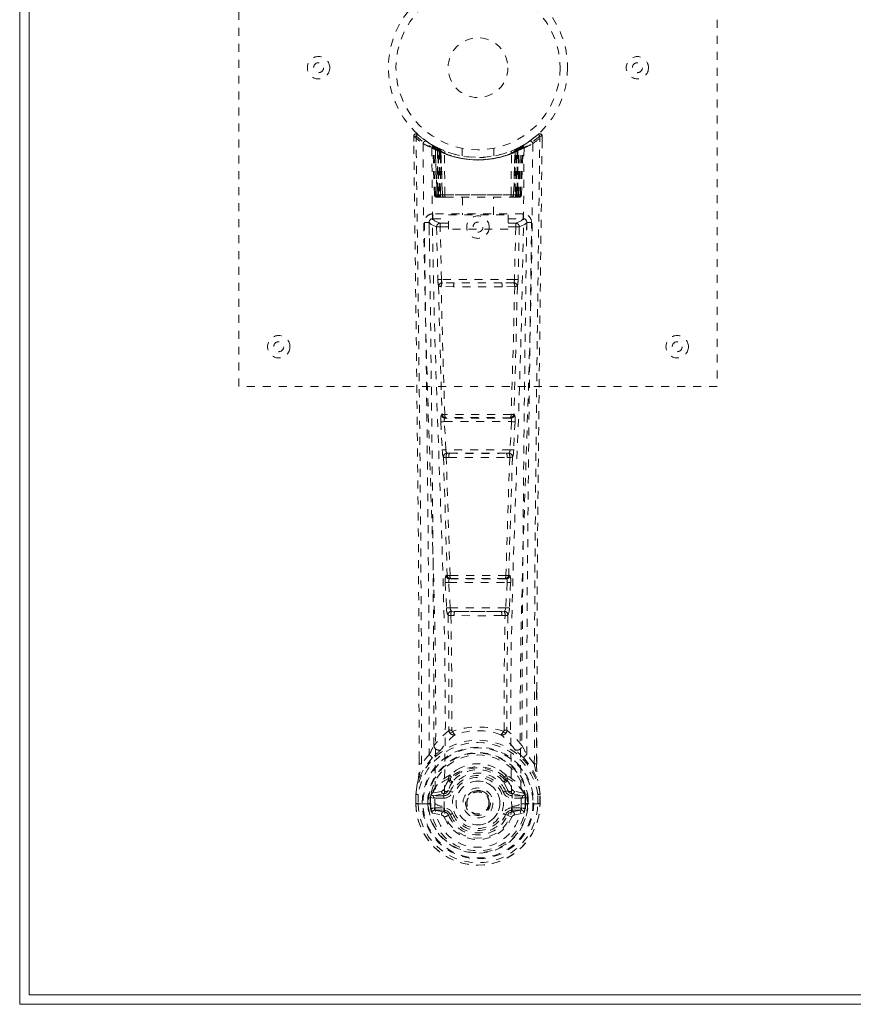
# Model space of a CAD drawing. Header units: inches. Extents: x 15.4 to 110.9, y 43.2 to 66.7.
# Tile 1 of 8: x 15.4 to 25.9, y 43.2 to 55.5. Entities that reach past the tile are written whole.
import ezdxf

# ---------------------------------------------------------------- set-up
doc = ezdxf.new("R2010")
doc.units = ezdxf.units.IN
doc.header["$MEASUREMENT"] = 0
doc.linetypes.add('SLD-Dashed', pattern=[0.075, 0.05, -0.025])
doc.linetypes.add('SLD-Solid', pattern=[0])

msp = doc.modelspace()

# ---------------------------------------------------------------- linework, layer by layer
at = {"color": 7, "linetype": 'SLD-Solid', "lineweight": 15}
for p, q in [((15.436, 43.15), (15.436, 66.65)), ((15.554, 66.532), (15.554, 43.268)), ((15.554, 43.268), (15.554, 66.532)), ((15.554, 43.268), (110.818, 43.268)), ((110.818, 43.268), (15.554, 43.268)), ((110.936, 43.15), (15.436, 43.15))]:
    msp.add_line(p, q, dxfattribs=at)
at = {"color": 7, "linetype": 'SLD-Dashed', "lineweight": 0}
for p, q in [((18.186, 50.9), (18.186, 58.9)), ((24.186, 58.9), (24.186, 50.9)), ((20.379, 54.041), (20.38, 53.974)), ((20.409, 54.042), (20.429, 54.064)), ((20.47, 54.029), (20.428, 54.063)), ((21.943, 54.063), (21.901, 54.029)), ((21.992, 54.042), (21.962, 54.042)), ((21.99, 53.978), (21.991, 54.042)), ((21.991, 53.975), (21.992, 54.042)), ((21.991, 53.975), (21.992, 54.041)), ((20.617, 53.926), (20.604, 53.934)), ((20.623, 53.922), (20.61, 53.93)), ((20.632, 53.902), (20.619, 53.91)), ((20.64, 53.304), (20.619, 53.91)), ((20.653, 53.304), (20.632, 53.902)), ((20.671, 53.898), (20.636, 53.916)), ((20.651, 53.894), (20.674, 53.301)), ((20.719, 53.855), (20.651, 53.891)), ((20.671, 53.304), (20.651, 53.891)), ((20.665, 53.9), (20.691, 53.887)), ((20.678, 53.861), (20.691, 53.887)), ((20.678, 53.861), (20.679, 53.304)), ((20.686, 53.857), (20.678, 53.861)), ((20.686, 53.857), (20.698, 53.883)), ((20.686, 53.304), (20.686, 53.857)), ((20.702, 53.882), (20.688, 53.889)), ((20.691, 53.887), (20.698, 53.883)), ((20.692, 53.855), (20.704, 53.881)), ((20.692, 53.304), (20.692, 53.855)), ((20.692, 53.855), (20.699, 53.851)), ((20.699, 53.851), (20.711, 53.878)), ((20.703, 53.881), (20.702, 53.882)), ((20.71, 53.846), (20.722, 53.872)), ((20.717, 53.843), (20.729, 53.87)), ((20.719, 53.855), (20.72, 53.855)), ((20.739, 53.304), (20.719, 53.855)), ((20.72, 53.855), (20.739, 53.304)), ((20.722, 53.872), (20.729, 53.87)), ((20.986, 53.889), (20.986, 53.793)), ((21.386, 53.793), (21.386, 53.889)), ((21.632, 53.304), (21.651, 53.855)), ((21.652, 53.855), (21.633, 53.304)), ((21.643, 53.87), (21.649, 53.872)), ((21.643, 53.87), (21.654, 53.843)), ((21.649, 53.872), (21.661, 53.846)), ((21.651, 53.855), (21.652, 53.855)), ((21.72, 53.891), (21.652, 53.855)), ((21.66, 53.878), (21.672, 53.851)), ((21.668, 53.881), (21.661, 53.878)), ((21.675, 53.885), (21.667, 53.881)), ((21.667, 53.881), (21.679, 53.855)), ((21.669, 53.882), (21.668, 53.881)), ((21.736, 53.916), (21.669, 53.882)), ((21.672, 53.851), (21.679, 53.855)), ((21.673, 53.883), (21.68, 53.887)), ((21.679, 53.855), (21.679, 53.304)), ((21.68, 53.887), (21.689, 53.891)), ((21.68, 53.887), (21.693, 53.861)), ((21.693, 53.861), (21.685, 53.857)), ((21.685, 53.857), (21.685, 53.304)), ((21.692, 53.304), (21.693, 53.861)), ((21.697, 53.301), (21.72, 53.894)), ((21.7, 53.304), (21.72, 53.891)), ((21.718, 53.304), (21.739, 53.902)), ((21.731, 53.304), (21.753, 53.91)), ((21.753, 53.91), (21.739, 53.902)), ((21.767, 53.934), (21.754, 53.926)), ((20.699, 53.851), (20.699, 53.304)), ((20.71, 53.846), (20.711, 53.304)), ((20.717, 53.843), (20.71, 53.846)), ((20.717, 53.304), (20.717, 53.843)), ((20.77, 53.304), (20.765, 53.826)), ((21.602, 53.304), (21.606, 53.826)), ((21.661, 53.846), (21.654, 53.843)), ((21.654, 53.843), (21.654, 53.304)), ((21.661, 53.304), (21.661, 53.846)), ((21.672, 53.304), (21.672, 53.851)), ((20.64, 53.304), (20.653, 53.304)), ((20.671, 53.304), (20.739, 53.304)), ((20.679, 53.304), (20.686, 53.304)), ((20.679, 53.275), (20.687, 53.275)), ((20.683, 53.275), (20.693, 53.275)), ((21.685, 53.304), (20.686, 53.304)), ((20.699, 53.304), (20.692, 53.304)), ((20.693, 53.275), (20.699, 53.275)), ((20.699, 53.304), (21.672, 53.304)), ((20.701, 53.275), (20.755, 53.275)), ((20.711, 53.304), (20.717, 53.304)), ((20.711, 53.275), (20.717, 53.275)), ((21.654, 53.304), (20.717, 53.304)), ((20.755, 53.275), (20.717, 53.275)), ((20.739, 53.304), (20.739, 53.304)), ((20.769, 53.275), (20.777, 53.275)), ((20.77, 53.304), (21.602, 53.304)), ((20.777, 53.275), (21.594, 53.275)), ((20.991, 53.275), (20.991, 53.053)), ((21.381, 53.053), (21.381, 53.275)), ((21.594, 53.275), (21.602, 53.275)), ((21.616, 53.275), (21.67, 53.275)), ((21.654, 53.275), (21.616, 53.275)), ((21.633, 53.304), (21.632, 53.304)), ((21.633, 53.304), (21.7, 53.304)), ((21.654, 53.304), (21.661, 53.304)), ((21.654, 53.275), (21.66, 53.275)), ((21.679, 53.304), (21.672, 53.304)), ((21.672, 53.275), (21.678, 53.275)), ((21.678, 53.275), (21.688, 53.275)), ((21.685, 53.304), (21.692, 53.304)), ((21.685, 53.275), (21.692, 53.275)), ((21.718, 53.304), (21.731, 53.304)), ((20.618, 53.066), (20.618, 53.006)), ((21.753, 53.066), (20.618, 53.066)), ((20.618, 53.006), (20.816, 53.006)), ((20.816, 52.873), (20.816, 53.053)), ((20.816, 53.053), (21.566, 53.053)), ((21.566, 53.053), (21.566, 52.873)), ((21.566, 53.006), (21.753, 53.006)), ((21.753, 53.006), (21.753, 53.066)), ((20.574, 52.968), (20.573, 52.96)), ((20.573, 52.958), (20.577, 52.67)), ((20.667, 52.903), (20.682, 52.242)), ((20.712, 52.949), (20.712, 52.904)), ((20.816, 52.949), (20.712, 52.949)), ((20.727, 52.243), (20.712, 52.904)), ((20.816, 52.904), (20.712, 52.904)), ((21.566, 52.873), (20.816, 52.873)), ((21.66, 52.949), (21.566, 52.949)), ((21.66, 52.904), (21.566, 52.904)), ((21.66, 52.904), (21.644, 52.243)), ((21.66, 52.949), (21.66, 52.904)), ((21.704, 52.903), (21.66, 52.904)), ((21.704, 52.903), (21.689, 52.242)), ((21.795, 52.671), (21.798, 52.958)), ((21.798, 52.96), (21.797, 52.968)), ((20.881, 52.151), (20.724, 52.158)), ((21.644, 52.243), (20.727, 52.243)), ((20.888, 52.2), (20.735, 52.202)), ((21.483, 52.2), (20.888, 52.2)), ((21.636, 52.202), (21.483, 52.2)), ((21.647, 52.158), (21.49, 52.151)), ((24.186, 50.9), (18.186, 50.9)), ((20.735, 50.551), (20.727, 50.548)), ((21.644, 50.548), (21.636, 50.551)), ((20.72, 50.458), (20.738, 50.105)), ((20.765, 50.46), (21.606, 50.46)), ((20.782, 50.108), (20.765, 50.46)), ((20.771, 50.505), (20.779, 50.508)), ((21.6, 50.505), (20.771, 50.505)), ((21.606, 50.46), (21.589, 50.108)), ((21.592, 50.508), (21.6, 50.505)), ((21.651, 50.458), (21.634, 50.105)), ((21.589, 50.108), (20.782, 50.108)), ((20.829, 50.063), (20.797, 50.063)), ((20.829, 50.063), (21.542, 50.063)), ((21.542, 50.063), (21.574, 50.063)), ((20.787, 50.012), (20.82, 50.011)), ((21.552, 50.011), (21.584, 50.012)), ((20.775, 48.44), (20.792, 48.123)), ((20.799, 48.534), (20.785, 48.53)), ((20.82, 48.442), (21.551, 48.442)), ((20.836, 48.125), (20.82, 48.442)), ((20.829, 48.487), (20.843, 48.492)), ((21.542, 48.487), (20.829, 48.487)), ((21.528, 48.492), (21.542, 48.487)), ((21.551, 48.442), (21.535, 48.125)), ((21.572, 48.534), (21.587, 48.53)), ((21.596, 48.44), (21.579, 48.123)), ((21.535, 48.125), (20.836, 48.125)), ((20.894, 48.08), (20.855, 48.081)), ((20.894, 48.08), (21.477, 48.08)), ((21.516, 48.081), (21.477, 48.08)), ((20.846, 48.027), (20.886, 48.027)), ((21.485, 48.027), (21.525, 48.027)), ((21.922, 47.092), (21.922, 46.168)), ((21.923, 46.168), (21.926, 47.092)), ((20.858, 46.587), (20.858, 46.587)), ((21.513, 46.587), (21.513, 46.587)), ((20.448, 46.168), (20.448, 46.221)), ((20.45, 46.222), (20.45, 46.168)), ((20.574, 46.285), (20.478, 46.169)), ((21.893, 46.169), (21.797, 46.285)), ((20.817, 45.983), (20.817, 45.964)), ((20.825, 46.011), (20.837, 46.028)), ((20.841, 45.977), (20.841, 45.959)), ((21.531, 45.959), (21.53, 45.977)), ((21.535, 46.028), (21.546, 46.011)), ((21.554, 45.983), (21.554, 45.964)), ((20.812, 45.833), (20.839, 45.822)), ((21.532, 45.822), (21.559, 45.833)), ((20.406, 45.787), (20.406, 45.783)), ((20.406, 45.667), (20.406, 45.783)), ((20.407, 45.783), (20.407, 45.666)), ((20.436, 45.783), (20.436, 45.669)), ((20.587, 45.739), (20.557, 45.74)), ((20.557, 45.74), (20.557, 45.74)), ((20.557, 45.669), (20.557, 45.74)), ((20.587, 45.74), (20.592, 45.758)), ((20.587, 45.739), (20.587, 45.669)), ((20.592, 45.758), (20.592, 45.748)), ((20.592, 45.748), (20.592, 45.669)), ((20.602, 45.789), (20.599, 45.785)), ((20.602, 45.789), (20.613, 45.801)), ((20.728, 45.821), (20.613, 45.801)), ((20.613, 45.801), (20.613, 45.801)), ((20.613, 45.801), (20.613, 45.801)), ((20.627, 45.767), (20.757, 45.792)), ((20.627, 45.767), (20.627, 45.737)), ((20.757, 45.767), (20.627, 45.767)), ((20.757, 45.737), (20.627, 45.737)), ((20.757, 45.792), (20.757, 45.767)), ((20.757, 45.737), (20.757, 45.767)), ((21.614, 45.792), (21.744, 45.767)), ((21.614, 45.792), (21.614, 45.767)), ((21.744, 45.767), (21.614, 45.767)), ((21.614, 45.737), (21.614, 45.767)), ((21.744, 45.737), (21.614, 45.737)), ((21.758, 45.801), (21.644, 45.821)), ((21.744, 45.737), (21.744, 45.767)), ((21.758, 45.801), (21.769, 45.79)), ((21.769, 45.789), (21.769, 45.79)), ((21.769, 45.789), (21.769, 45.79)), ((21.773, 45.785), (21.769, 45.789)), ((21.779, 45.758), (21.779, 45.748)), ((21.784, 45.74), (21.779, 45.758)), ((21.779, 45.748), (21.779, 45.669)), ((21.784, 45.669), (21.785, 45.739)), ((21.814, 45.74), (21.785, 45.739)), ((21.814, 45.74), (21.814, 45.669)), ((21.814, 45.74), (21.814, 45.74)), ((21.936, 45.669), (21.936, 45.783)), ((21.964, 45.666), (21.964, 45.783)), ((21.965, 45.783), (21.965, 45.787)), ((21.965, 45.667), (21.965, 45.783)), ((20.406, 45.667), (20.41, 45.666)), ((20.41, 45.666), (20.463, 45.667)), ((20.463, 45.667), (20.486, 45.667)), ((20.486, 45.667), (20.644, 45.667)), ((20.557, 45.669), (20.557, 45.669)), ((20.592, 45.669), (20.587, 45.669)), ((20.64, 45.615), (20.64, 45.585)), ((20.64, 45.615), (20.757, 45.615)), ((20.757, 45.565), (20.64, 45.585)), ((20.64, 45.585), (20.757, 45.585)), ((20.757, 45.615), (20.757, 45.585)), ((20.757, 45.565), (20.757, 45.585)), ((20.762, 45.63), (20.762, 45.632)), ((21.029, 45.676), (21.03, 45.692)), ((21.029, 45.668), (21.029, 45.676)), ((21.609, 45.632), (21.609, 45.63)), ((21.614, 45.615), (21.614, 45.585)), ((21.614, 45.615), (21.731, 45.615)), ((21.731, 45.585), (21.614, 45.565)), ((21.614, 45.565), (21.614, 45.585)), ((21.614, 45.585), (21.731, 45.585)), ((21.727, 45.667), (21.885, 45.667)), ((21.731, 45.585), (21.731, 45.615)), ((21.779, 45.669), (21.784, 45.669)), ((21.885, 45.667), (21.908, 45.667)), ((21.908, 45.667), (21.961, 45.666)), ((21.961, 45.666), (21.965, 45.667)), ((20.61, 45.549), (20.729, 45.526)), ((20.817, 45.521), (20.813, 45.529)), ((20.839, 45.531), (20.817, 45.521)), ((21.555, 45.521), (21.532, 45.531)), ((21.555, 45.521), (21.609, 45.498)), ((21.642, 45.526), (21.761, 45.549))]:
    msp.add_line(p, q, dxfattribs=at)
at = {"color": 7, "linetype": 'SLD-Dashed', "lineweight": 0, "flags": 128}
for points in [[(20.427, 54.062), (20.42, 54.066), (20.412, 54.068), (20.404, 54.069), (20.396, 54.067), (20.389, 54.064), (20.384, 54.058), (20.381, 54.052), (20.379, 54.044)], [(20.448, 46.221), (20.44, 48.791), (20.413, 51.416), (20.379, 54.042)], [(20.379, 54.042), (20.38, 54.041), (20.381, 54.041), (20.388, 54.042), (20.398, 54.042), (20.403, 54.042), (20.409, 54.042)], [(20.478, 46.169), (20.476, 47.633), (20.467, 49.107), (20.453, 50.554), (20.45, 50.801), (20.447, 51.059), (20.444, 51.275), (20.442, 51.504), (20.438, 51.754), (20.435, 52.025), (20.432, 52.243), (20.429, 52.506), (20.425, 52.829), (20.422, 53.04), (20.419, 53.298), (20.415, 53.56), (20.412, 53.808), (20.409, 54.042)], [(21.893, 46.169), (21.895, 47.635), (21.904, 49.107), (21.918, 50.554), (21.921, 50.775), (21.924, 51.005), (21.926, 51.208), (21.928, 51.407), (21.931, 51.622), (21.933, 51.772), (21.935, 51.929), (21.937, 52.086), (21.939, 52.203), (21.94, 52.343), (21.942, 52.505), (21.947, 52.837), (21.949, 53.042), (21.953, 53.297), (21.956, 53.558), (21.959, 53.806), (21.962, 54.042)], [(21.942, 54.064), (21.909, 54.036), (21.901, 54.029)], [(21.989, 54.041), (21.987, 54.049), (21.984, 54.057), (21.979, 54.063), (21.973, 54.068), (21.965, 54.071), (21.958, 54.072), (21.951, 54.07), (21.944, 54.066)], [(20.498, 53.948), (20.505, 52.901), (20.525, 51.856), (20.554, 50.814), (20.589, 49.776), (20.623, 48.742), (20.649, 47.712), (20.657, 46.687), (20.645, 45.667)], [(20.607, 53.892), (20.616, 52.848), (20.637, 51.805), (20.669, 50.765), (20.706, 49.729), (20.742, 48.698), (20.769, 47.671), (20.777, 46.649), (20.762, 45.633)], [(20.612, 53.927), (20.619, 53.916), (20.623, 53.902)], [(20.649, 53.899), (20.651, 53.893), (20.651, 53.891)], [(21.764, 53.892), (21.756, 52.848), (21.734, 51.805), (21.703, 50.765), (21.665, 49.73), (21.629, 48.699), (21.603, 47.672), (21.595, 46.65), (21.609, 45.633)], [(21.685, 53.857), (21.68, 53.867), (21.676, 53.876), (21.674, 53.882), (21.673, 53.883)], [(21.873, 53.948), (21.866, 52.901), (21.847, 51.856), (21.817, 50.814), (21.782, 49.776), (21.748, 48.742), (21.723, 47.712), (21.714, 46.687), (21.727, 45.667)], [(21.926, 47.092), (21.931, 48.791), (21.959, 51.416), (21.991, 53.975)], [(20.679, 53.304), (20.664, 53.304), (20.651, 53.304), (20.643, 53.304), (20.64, 53.304)], [(20.653, 53.304), (20.657, 53.304), (20.665, 53.304), (20.678, 53.304), (20.692, 53.304)], [(20.671, 53.305), (20.672, 53.298), (20.673, 53.296)], [(20.711, 53.304), (20.703, 53.304), (20.695, 53.304), (20.688, 53.304), (20.682, 53.304), (20.677, 53.304), (20.674, 53.304), (20.672, 53.304), (20.671, 53.304)], [(20.701, 53.275), (20.701, 53.275), (20.703, 53.275)], [(20.739, 53.304), (20.743, 53.304), (20.749, 53.304), (20.758, 53.304), (20.77, 53.304)], [(21.602, 53.304), (21.613, 53.304), (21.622, 53.304), (21.629, 53.304), (21.632, 53.304)], [(21.7, 53.304), (21.7, 53.304), (21.698, 53.304), (21.694, 53.304), (21.689, 53.304), (21.683, 53.304), (21.676, 53.304), (21.669, 53.304), (21.661, 53.304)], [(21.679, 53.304), (21.694, 53.304), (21.706, 53.304), (21.715, 53.304), (21.718, 53.304)], [(21.731, 53.304), (21.729, 53.304), (21.72, 53.304), (21.708, 53.304), (21.692, 53.304)], [(20.712, 52.949), (20.642, 52.977), (20.618, 53.006)], [(21.753, 53.006), (21.729, 52.977), (21.66, 52.949)], [(20.513, 52.96), (20.515, 52.824), (20.517, 52.652), (20.52, 52.443), (20.523, 52.198), (20.526, 51.949), (20.529, 51.73), (20.531, 51.576), (20.533, 51.438), (20.535, 51.317), (20.537, 51.161), (20.539, 50.998), (20.541, 50.842), (20.55, 50.029), (20.559, 49.211), (20.567, 48.238), (20.572, 47.248), (20.574, 46.285)], [(20.573, 52.96), (20.597, 52.932), (20.667, 52.903)], [(20.712, 52.904), (20.696, 52.904), (20.682, 52.903), (20.672, 52.903), (20.667, 52.903)], [(21.704, 52.903), (21.774, 52.932), (21.798, 52.96)], [(21.797, 46.285), (21.798, 46.805), (21.799, 47.338), (21.802, 47.884), (21.805, 48.398), (21.81, 48.928), (21.815, 49.48), (21.82, 49.969), (21.823, 50.226), (21.826, 50.499), (21.83, 50.788), (21.834, 51.092), (21.837, 51.367), (21.84, 51.608), (21.843, 51.799), (21.846, 52.014), (21.849, 52.255), (21.852, 52.48), (21.855, 52.673), (21.857, 52.833), (21.858, 52.96)], [(20.727, 52.243), (20.712, 52.242), (20.697, 52.242), (20.687, 52.242), (20.682, 52.242)], [(20.691, 52.16), (20.711, 51.354), (20.735, 50.551)], [(20.769, 50.548), (20.744, 51.351), (20.724, 52.158)], [(21.49, 52.151), (21.186, 52.151), (20.881, 52.151)], [(21.483, 52.2), (21.186, 52.2), (20.888, 52.2)], [(21.647, 52.158), (21.627, 51.351), (21.602, 50.548)], [(21.68, 52.16), (21.661, 51.354), (21.636, 50.551)], [(21.689, 52.242), (21.684, 52.242), (21.674, 52.242), (21.659, 52.242), (21.644, 52.243)], [(20.765, 50.46), (20.75, 50.459), (20.735, 50.459), (20.725, 50.458), (20.72, 50.458)], [(21.651, 50.458), (21.646, 50.458), (21.636, 50.459), (21.621, 50.459), (21.606, 50.46)], [(20.782, 50.108), (20.767, 50.107), (20.752, 50.106), (20.742, 50.106), (20.738, 50.105)], [(20.738, 50.105), (20.74, 50.073), (20.74, 50.071)], [(21.634, 50.105), (21.629, 50.106), (21.619, 50.106), (21.604, 50.107), (21.589, 50.108)], [(21.634, 50.105), (21.631, 50.073), (21.631, 50.071)], [(20.753, 50.016), (20.777, 49.274), (20.799, 48.534)], [(20.835, 48.529), (20.812, 49.269), (20.787, 50.012)], [(21.584, 50.012), (21.559, 49.269), (21.537, 48.529)], [(21.619, 50.016), (21.594, 49.274), (21.572, 48.534)], [(20.82, 48.442), (20.805, 48.442), (20.791, 48.441), (20.78, 48.44), (20.775, 48.44)], [(20.82, 48.442), (20.819, 48.451), (20.819, 48.459), (20.82, 48.467), (20.821, 48.474), (20.824, 48.484), (20.829, 48.487)], [(21.542, 48.487), (21.547, 48.484), (21.551, 48.474), (21.552, 48.467), (21.552, 48.459), (21.552, 48.451), (21.551, 48.442)], [(21.596, 48.44), (21.591, 48.44), (21.58, 48.441), (21.566, 48.442), (21.551, 48.442)], [(20.836, 48.125), (20.821, 48.124), (20.807, 48.124), (20.797, 48.123), (20.792, 48.123)], [(21.477, 48.08), (21.186, 48.079), (20.894, 48.08)], [(21.516, 48.081), (21.517, 48.081), (21.519, 48.082), (21.522, 48.085), (21.528, 48.095), (21.532, 48.109), (21.535, 48.125)], [(21.579, 48.123), (21.574, 48.123), (21.564, 48.124), (21.55, 48.124), (21.535, 48.125)], [(20.811, 48.034), (20.821, 47.313), (20.822, 46.595)], [(20.846, 48.027), (20.857, 47.306), (20.858, 46.587)], [(21.485, 48.027), (21.186, 48.025), (20.886, 48.027)], [(21.513, 46.587), (21.514, 47.306), (21.525, 48.027)], [(21.561, 48.033), (21.55, 47.313), (21.549, 46.595)], [(20.82, 46.586), (20.72, 46.498), (20.633, 46.398)], [(20.82, 46.586), (20.822, 46.576), (20.827, 46.567), (20.833, 46.561), (20.84, 46.558), (20.848, 46.558), (20.856, 46.561), (20.863, 46.567), (20.868, 46.576)], [(21.503, 46.576), (21.508, 46.567), (21.515, 46.561), (21.523, 46.558), (21.531, 46.558), (21.538, 46.561), (21.545, 46.567), (21.549, 46.576), (21.551, 46.586)], [(21.738, 46.398), (21.652, 46.498), (21.551, 46.586)], [(20.726, 46.349), (20.721, 46.343), (20.712, 46.334)], [(21.66, 46.334), (21.65, 46.343), (21.645, 46.349)], [(20.616, 46.246), (20.516, 46.121), (20.437, 45.968)], [(21.755, 46.246), (21.856, 46.122), (21.935, 45.968)], [(20.478, 46.169), (20.472, 46.169), (20.466, 46.169), (20.46, 46.169), (20.455, 46.169), (20.451, 46.169), (20.449, 46.168), (20.448, 46.168), (20.448, 46.168)], [(20.968, 46.116), (20.911, 46.087), (20.837, 46.028)], [(21.535, 46.028), (21.46, 46.087), (21.403, 46.116)], [(21.923, 46.168), (21.923, 46.168), (21.922, 46.168), (21.92, 46.169), (21.916, 46.169), (21.911, 46.169), (21.905, 46.169), (21.899, 46.169), (21.893, 46.169)], [(20.437, 45.968), (20.42, 45.888), (20.406, 45.787)], [(20.406, 45.783), (20.419, 45.88), (20.435, 45.957)], [(20.437, 45.968), (20.435, 45.962), (20.435, 45.957)], [(20.817, 45.964), (20.785, 45.912), (20.755, 45.844)], [(21.554, 45.964), (21.587, 45.912), (21.616, 45.844)], [(21.936, 45.957), (21.936, 45.962), (21.935, 45.968)], [(21.965, 45.787), (21.953, 45.877), (21.935, 45.968)], [(21.965, 45.783), (21.952, 45.88), (21.936, 45.957)], [(20.755, 45.844), (20.741, 45.827), (20.728, 45.821)], [(20.869, 45.946), (20.839, 45.897), (20.812, 45.833)], [(21.559, 45.833), (21.532, 45.897), (21.502, 45.946)], [(21.616, 45.844), (21.63, 45.827), (21.644, 45.821)], [(20.406, 45.787), (20.407, 45.787), (20.409, 45.787), (20.412, 45.786), (20.416, 45.786), (20.42, 45.785), (20.425, 45.784), (20.43, 45.784), (20.436, 45.783)], [(20.406, 45.783), (20.406, 45.783), (20.407, 45.783), (20.409, 45.783), (20.413, 45.783), (20.418, 45.783), (20.423, 45.783), (20.429, 45.783), (20.436, 45.783)], [(20.587, 45.739), (20.587, 45.739), (20.587, 45.74)], [(20.627, 45.737), (20.609, 45.74), (20.592, 45.748)], [(20.867, 45.81), (20.861, 45.812), (20.856, 45.815), (20.852, 45.817), (20.847, 45.818), (20.844, 45.82), (20.841, 45.821), (20.84, 45.822), (20.839, 45.822)], [(21.505, 45.81), (21.51, 45.812), (21.515, 45.815), (21.52, 45.817), (21.524, 45.818), (21.527, 45.82), (21.53, 45.821), (21.532, 45.822), (21.532, 45.822)], [(21.779, 45.748), (21.763, 45.74), (21.744, 45.737)], [(21.784, 45.74), (21.784, 45.739), (21.785, 45.739)], [(21.965, 45.787), (21.964, 45.787), (21.962, 45.787), (21.959, 45.786), (21.956, 45.786), (21.951, 45.785), (21.946, 45.784), (21.941, 45.784), (21.936, 45.783)], [(21.936, 45.783), (21.942, 45.783), (21.948, 45.783), (21.954, 45.783), (21.958, 45.783), (21.962, 45.783), (21.964, 45.783), (21.966, 45.783), (21.965, 45.783)], [(20.436, 45.669), (20.429, 45.669), (20.423, 45.668), (20.418, 45.668), (20.413, 45.668), (20.409, 45.667), (20.407, 45.667), (20.406, 45.667), (20.406, 45.667)], [(20.587, 45.669), (20.583, 45.669), (20.577, 45.669), (20.568, 45.669), (20.557, 45.669)], [(20.597, 45.598), (20.617, 45.611), (20.64, 45.615)], [(21.609, 45.63), (21.603, 45.553), (21.58, 45.479), (21.541, 45.41), (21.487, 45.35), (21.422, 45.301), (21.348, 45.265), (21.268, 45.243), (21.186, 45.236), (21.103, 45.243), (21.023, 45.265), (20.949, 45.301), (20.884, 45.35), (20.83, 45.41), (20.791, 45.479), (20.768, 45.553), (20.762, 45.63)], [(21.731, 45.615), (21.754, 45.611), (21.774, 45.598)], [(21.965, 45.667), (21.966, 45.667), (21.964, 45.667), (21.962, 45.667), (21.958, 45.668), (21.954, 45.668), (21.948, 45.668), (21.942, 45.669), (21.936, 45.669)], [(20.867, 45.542), (20.861, 45.54), (20.856, 45.538), (20.852, 45.536), (20.847, 45.534), (20.844, 45.533), (20.841, 45.532), (20.84, 45.531), (20.839, 45.531)], [(21.505, 45.542), (21.51, 45.54), (21.515, 45.538), (21.52, 45.536), (21.524, 45.534), (21.527, 45.533), (21.53, 45.532), (21.532, 45.531), (21.532, 45.531)], [(21.564, 45.537), (21.559, 45.53), (21.555, 45.521)], [(21.614, 45.565), (21.577, 45.551), (21.564, 45.537)]]:
    msp.add_lwpolyline(points, dxfattribs=at)
at = {"color": 7, "linetype": 'SLD-Dashed', "lineweight": 0}
for centre, radius in [((21.186, 54.9), 1.125), ((21.186, 54.9), 1.03), ((21.186, 54.9), 0.375), ((19.186, 54.9), 0.141), ((23.186, 54.9), 0.14), ((19.186, 54.9), 0.0625), ((23.186, 54.9), 0.0625), ((21.186, 52.9), 0.141), ((21.186, 52.9), 0.0625), ((18.686, 51.4), 0.141), ((23.686, 51.4), 0.141), ((18.686, 51.4), 0.0625), ((23.686, 51.4), 0.0625), ((21.186, 45.676), 0.7), ((21.186, 45.676), 0.69), ((21.186, 45.676), 0.623), ((21.186, 45.676), 0.32), ((21.186, 45.676), 0.275), ((21.186, 45.676), 0.188), ((21.186, 45.676), 0.157), ((21.186, 45.676), 0.142), ((21.186, 45.676), 0.139), ((21.186, 45.676), 0.138)]:
    msp.add_circle(centre, radius, dxfattribs=at)
for centre, radius, start, end in [((20.409, 54.042), 0.03, 47.8634, 180.7206), ((21.188, 54.946), 1.213, 228.1751, 235.3206), ((21.186, 54.901), 1.158, 227.8705, 312.1289), ((21.183, 54.897), 1.124, 227.9079, 235.3627), ((20.528, 53.948), 0.03, 55.9344, 179.8281), ((21.19, 54.895), 1.12, 304.6288, 312.0864), ((21.843, 53.948), 0.03, 0.1681, 124.0694), ((21.186, 54.942), 1.208, 304.6677, 311.8417), ((21.962, 54.042), 0.03, 359.2777, 132.1384), ((21.892, 53.999), 0.0826, 31.785, 52.6696), ((21.173, 55.139), 1.369, 240.4497, 245.5697), ((21.185, 54.9), 1.127, 235.3505, 240.4901), ((20.589, 53.909), 0.03, 1.9779, 58.9562), ((21.168, 54.87), 1.092, 238.9428, 239.8538), ((20.569, 53.872), 0.0714, 31.6409, 58.923), ((20.648, 53.88), 0.0429, 114.1639, 163.0311), ((21.186, 54.932), 1.19, 240.8885, 299.1115), ((20.602, 53.901), 0.0299, 1.9025, 59.725), ((21.185, 54.898), 1.125, 239.7346, 244.7307), ((21.196, 54.922), 1.154, 239.9612, 244.0325), ((21.167, 54.524), 0.823, 228.2677, 233.6286), ((21.186, 54.9), 1.127, 240.489, 299.511), ((21.165, 54.518), 0.815, 229.1495, 234.4908), ((20.621, 53.89), 0.03, 16.8843, 61.2777), ((20.621, 53.89), 0.0299, 1.8039, 60.7713), ((21.182, 54.893), 1.119, 240.7853, 245.7547), ((21.165, 54.512), 0.806, 230.3865, 235.6817), ((21.186, 54.899), 1.155, 244.3786, 295.6214), ((20.69, 53.855), 0.0297, 1.4763, 64.5264), ((20.691, 53.854), 0.0297, 1.4718, 64.575), ((21.142, 54.452), 0.731, 234.7885, 238.9953), ((21.23, 54.451), 0.729, 301.0003, 305.2156), ((21.187, 54.898), 1.125, 294.2592, 299.2008), ((21.681, 53.854), 0.0297, 115.4319, 178.5214), ((21.682, 53.855), 0.0297, 115.4875, 178.5098), ((21.206, 54.512), 0.806, 304.3194, 309.6146), ((21.209, 54.514), 0.81, 305.4944, 310.8653), ((21.736, 53.759), 0.138, 89.4172, 113.4589), ((21.204, 54.524), 0.823, 306.3709, 311.7328), ((21.75, 53.89), 0.0299, 119.2336, 178.1912), ((21.748, 53.892), 0.0273, 117.6586, 182.3), ((21.198, 54.879), 1.103, 298.636, 300.2612), ((21.769, 53.901), 0.0299, 120.2762, 178.0884), ((21.186, 54.9), 1.127, 299.5101, 304.6492), ((21.723, 53.88), 0.0429, 16.98, 65.8304), ((21.783, 53.909), 0.03, 121.0398, 178.018), ((21.198, 55.139), 1.369, 294.4303, 299.5504), ((21.186, 54.899), 1.155, 245.0795, 294.9205), ((21.186, 54.899), 1.155, 246.0604, 293.9396), ((20.736, 53.844), 0.0346, 328.9928, 15.1332), ((21.186, 54.864), 1.12, 247.9468, 292.0532), ((21.636, 53.844), 0.0345, 164.8465, 211.0177), ((20.67, 53.305), 0.03, 182.0002, 269.9934), ((20.701, 53.348), 0.0742, 215.9442, 253.2647), ((20.683, 53.305), 0.03, 181.9723, 269.9675), ((20.697, 53.443), 0.166, 259.6012, 268.3384), ((20.701, 53.305), 0.03, 181.9316, 269.9363), ((21.099, 53.297), 0.413, 179.0175, 183.0348), ((21.278, 53.298), 0.585, 179.3952, 182.0386), ((21.127, 53.297), 0.428, 179.0513, 182.9268), ((21.156, 53.297), 0.446, 179.0943, 182.8187), ((21.167, 53.297), 0.45, 179.1041, 182.7904), ((20.769, 53.305), 0.0299, 181.7952, 269.8161), ((20.768, 53.305), 0.0299, 181.7977, 269.8135), ((20.804, 53.298), 0.0354, 169.267, 219.2113), ((21.565, 53.298), 0.0369, 321.8553, 9.6663), ((21.602, 53.305), 0.0299, 270.1884, 358.2048), ((21.603, 53.305), 0.0299, 270.1839, 358.2048), ((21.209, 53.297), 0.446, 357.1812, 0.9057), ((21.665, 53.311), 0.0356, 262.0651, 350.2959), ((21.215, 53.297), 0.446, 357.1813, 0.9057), ((21.67, 53.305), 0.03, 270.0637, 358.0684), ((21.246, 53.297), 0.427, 357.0657, 0.9562), ((21.094, 53.298), 0.585, 357.9612, 0.6049), ((21.674, 53.44), 0.163, 271.7051, 280.6265), ((21.272, 53.297), 0.413, 356.9652, 0.9825), ((21.688, 53.305), 0.03, 270.0325, 358.0277), ((21.671, 53.348), 0.0742, 286.7352, 324.0559), ((21.701, 53.305), 0.03, 270.004, 358.0069), ((20.618, 52.961), 0.105, 90.005, 180.7379), ((20.616, 52.964), 0.0423, 88.0415, 173.4283), ((21.753, 52.961), 0.105, 359.2621, 89.995), ((21.755, 52.964), 0.0423, 6.567, 91.9632), ((20.549, 51.362), 1.598, 89.133, 91.2842), ((-478.936, 45.079), 499.571, 0.15123, 0.90392), ((20.712, 52.904), 0.0451, 90.4329, 180.8963), ((21.659, 52.904), 0.0451, 359.0343, 89.5711), ((521.307, 45.079), 499.571, 179.09608, 179.84877), ((21.823, 51.363), 1.597, 88.7153, 90.868), ((21.084, 52.242), 0.401, 180.0762, 191.8385), ((20.737, 52.156), 0.0456, 91.753, 175.8283), ((20.717, 52.298), 0.141, 259.4662, 273.0578), ((20.834, 52.154), 0.109, 154.2134, 178.3463), ((20.832, 52.242), 0.105, 179.6311, 202.4693), ((20.969, 52.163), 0.0889, 155.6064, 187.6329), ((21.402, 52.163), 0.0888, 352.3565, 24.4042), ((21.539, 52.242), 0.105, 337.5237, 0.3759), ((21.536, 52.154), 0.111, 1.7889, 25.6571), ((21.635, 52.156), 0.0456, 4.1727, 88.2462), ((21.655, 52.296), 0.139, 266.8576, 280.619), ((21.288, 52.242), 0.401, 348.1459, 359.9263), ((20.927, 50.489), 0.209, 163.5058, 188.4144), ((20.772, 50.55), 0.0451, 182.917, 269.4068), ((20.78, 50.554), 0.0451, 182.9901, 269.3792), ((20.762, 50.638), 0.091, 253, 274.8407), ((21.186, 13.902), 36.648, 89.3489, 90.651), ((20.824, 50.541), 0.055, 173.1641, 216.3313), ((21.591, 50.554), 0.0451, 270.6225, 357.0112), ((21.548, 50.541), 0.0546, 323.5256, 6.9854), ((21.599, 50.55), 0.0451, 270.5932, 357.08), ((21.61, 50.638), 0.0908, 265.1448, 287.028), ((21.444, 50.489), 0.209, 351.5833, 16.4966), ((20.819, 50.475), 0.0564, 148.2427, 195.7301), ((21.186, 17.694), 32.817, 89.2909, 90.7091), ((21.552, 50.475), 0.0563, 344.2658, 31.7614), ((20.876, 50.073), 0.136, 180.7188, 204.7112), ((20.798, 50.017), 0.0455, 91.2528, 181.8273), ((20.85, 50.106), 0.068, 178.3609, 218.9054), ((20.873, 50.022), 0.0867, 151.6252, 186.5759), ((20.9, 50.024), 0.0814, 151.3096, 188.7491), ((21.186, 83.419), 33.358, 269.3871, 270.6129), ((21.471, 50.024), 0.0814, 351.2429, 28.6935), ((21.521, 50.106), 0.068, 321.1129, 1.6252), ((21.574, 50.02), 0.0425, 40.4616, 90.4014), ((21.498, 50.022), 0.0869, 353.4604, 28.3392), ((21.574, 50.018), 0.0448, 357.9355, 42.9045), ((21.495, 50.073), 0.136, 335.3416, 359.2429), ((20.78, 50.095), 0.0837, 251.1193, 275.2117), ((21.186, 82.8), 32.791, 269.3607, 270.6393), ((21.591, 50.096), 0.0843, 264.87, 288.7993), ((20.936, 48.469), 0.163, 158.124, 190.2236), ((20.83, 48.533), 0.0451, 183.2266, 269.1386), ((20.844, 48.537), 0.0451, 183.3957, 269.101), ((20.828, 48.604), 0.0751, 247.0781, 274.8879), ((20.892, 48.523), 0.0578, 174.2234, 212.3448), ((21.186, 11.164), 37.367, 89.4615, 90.5382), ((21.186, 15.897), 32.597, 89.3981, 90.6019), ((21.527, 48.537), 0.0451, 270.8966, 356.6067), ((21.48, 48.523), 0.0574, 327.5052, 5.9265), ((21.543, 48.603), 0.0749, 265.0985, 292.9437), ((21.542, 48.533), 0.0451, 270.8614, 356.7734), ((21.435, 48.469), 0.163, 349.7828, 21.8698), ((20.972, 48.114), 0.181, 177.2191, 206.4679), ((20.856, 48.035), 0.0457, 91.8516, 181.7323), ((20.894, 48.123), 0.0575, 177.8256, 227.5852), ((20.949, 48.038), 0.104, 155.9676, 186.1396), ((20.986, 48.04), 0.101, 156.5246, 187.7644), ((21.385, 48.04), 0.101, 352.2343, 23.4717), ((21.515, 48.035), 0.0457, 358.2716, 88.1475), ((21.422, 48.038), 0.104, 353.8568, 24.036), ((21.399, 48.114), 0.181, 333.5367, 2.7758), ((20.841, 48.1), 0.073, 245.7435, 274.5997), ((21.531, 48.101), 0.0735, 265.5136, 294.1471), ((20.809, 46.594), 0.0134, 326.1193, 3.2611), ((20.881, 46.591), 0.0608, 184.0442, 286.2249), ((20.855, 46.658), 0.0708, 242.7156, 272.7161), ((20.871, 46.588), 0.0128, 186.6513, 257.6603), ((21.186, 45.663), 0.966, 70.8189, 109.1817), ((20.94, 46.593), 0.0738, 193.2451, 235.0174), ((21.186, 45.739), 0.844, 70.0604, 109.9396), ((21.491, 46.591), 0.0608, 253.7753, 355.954), ((21.431, 46.593), 0.0738, 304.9768, 346.7607), ((21.5, 46.588), 0.0128, 282.3339, 353.3648), ((21.516, 46.658), 0.0709, 267.2863, 297.2786), ((21.562, 46.594), 0.0133, 176.7987, 213.9624), ((21.186, 45.676), 0.787, 8.0937, 171.9063), ((21.458, 45.837), 0.893, 128.8521, 145.0114), ((20.913, 45.837), 0.893, 34.9903, 51.1462), ((21.186, 45.676), 0.758, 8.0937, 171.9063), ((15.876, 48.818), 5.338, 331.6638, 333.0339), ((22.167, 44.667), 2.213, 131.1333, 134.4917), ((20.694, 46.4), 0.0608, 182.5683, 302.0044), ((21.677, 46.4), 0.0608, 238.0007, 357.4296), ((20.204, 44.667), 2.213, 45.5083, 48.8667), ((26.553, 48.849), 5.403, 206.9744, 208.3279), ((21.186, 45.676), 0.632, 5.8274, 174.1726), ((20.907, 46.603), 0.461, 223.6624, 230.8277), ((21.186, 45.676), 0.602, 6.0327, 173.9673), ((21.464, 46.603), 0.461, 309.1752, 316.3336), ((19.261, 46.138), 1.187, 351.2125, 1.4269), ((16.964, 46.785), 3.567, 346.7476, 350.0573), ((21.186, 45.664), 0.453, 40.4512, 139.5488), ((21.186, 45.637), 0.494, 47.4886, 132.5114), ((21.186, 45.683), 0.411, 39.7063, 140.2937), ((21.186, 45.696), 0.473, 62.6134, 117.3866), ((25.407, 46.785), 3.568, 189.9428, 193.2522), ((23.109, 46.138), 1.187, 178.5707, 188.7911), ((21.05, 45.585), 0.492, 115.7075, 155.4806), ((20.994, 45.578), 0.441, 113.5935, 149.7437), ((20.862, 45.986), 0.0448, 146.2137, 184.9464), ((20.84, 46.023), 0.046, 241.1907, 271.7075), ((20.847, 45.967), 0.0305, 185.7215, 315.4463), ((20.839, 46.004), 0.0459, 241.1375, 271.6934), ((20.876, 46.032), 0.0396, 185.1701, 232.8773), ((21.186, 45.676), 0.376, 22.774, 157.226), ((20.874, 45.976), 0.033, 131.6135, 178.1188), ((20.868, 45.981), 0.0348, 219.4, 272.7306), ((21.186, 45.676), 0.346, 22.7741, 157.2259), ((21.186, 45.676), 0.275, 90, 270), ((21.186, 45.676), 0.275, 270, 90), ((21.524, 45.967), 0.0305, 224.5486, 354.2837), ((21.504, 45.981), 0.0347, 267.2653, 320.6041), ((21.495, 46.032), 0.0396, 307.1312, 354.8141), ((21.497, 45.976), 0.033, 1.8722, 48.3872), ((21.532, 46.023), 0.046, 268.2961, 298.8031), ((21.532, 46.004), 0.0459, 268.3066, 298.8625), ((21.316, 45.58), 0.499, 24.889, 63.9932), ((21.509, 45.986), 0.0449, 355.0897, 33.9423), ((21.378, 45.579), 0.441, 30.2272, 66.4263), ((20.785, 45.85), 0.031, 190.1776, 328.3489), ((20.751, 45.857), 0.0649, 274.9236, 338.6806), ((21.186, 45.676), 0.156, 65.2931, 110.0155), ((21.586, 45.849), 0.031, 211.5712, 349.9015), ((21.62, 45.857), 0.0649, 201.3194, 265.0764), ((20.707, 45.744), 0.116, 159.6178, 173.1279), ((20.626, 45.798), 0.0306, 205.4286, 270.9276), ((20.757, 45.822), 0.0299, 181.169, 268.9536), ((20.757, 45.856), 0.089, 270, 337.226), ((20.757, 45.856), 0.119, 270.0002, 337.2258), ((21.614, 45.856), 0.119, 202.773, 269.9999), ((21.614, 45.856), 0.089, 202.774, 270), ((21.614, 45.822), 0.0299, 271.1005, 358.7723), ((21.745, 45.798), 0.0306, 269.0676, 334.5763), ((21.693, 45.751), 0.0863, 4.5617, 22.6925), ((21.936, 45.783), 0.03, 0.0028, 5.051), ((21.186, 45.676), 0.78, 180, 359.3038), ((21.186, 45.676), 0.78, 180.7166, 359.2834), ((21.186, 45.676), 0.75, 180.5684, 359.4316), ((21.186, 45.676), 0.629, 180.6527, 359.3473), ((21.186, 45.676), 0.599, 180.6527, 359.3473), ((21.186, 45.676), 0.593, 180.6711, 187.6091), ((20.802, 45.625), 0.206, 187.66, 201.6561), ((20.639, 45.555), 0.0299, 88.0474, 192.1085), ((21.186, 45.661), 0.541, 179.3501, 0.6499), ((20.768, 45.865), 0.233, 238.0374, 268.5941), ((20.757, 45.496), 0.119, 22.7742, 89.9998), ((20.757, 45.496), 0.089, 22.774, 90), ((21.614, 45.496), 0.119, 90.0001, 157.227), ((21.614, 45.496), 0.089, 90, 157.226), ((21.608, 45.854), 0.221, 270.3094, 302.5196), ((21.732, 45.555), 0.0299, 347.8891, 91.9549), ((21.57, 45.625), 0.206, 338.3439, 352.34), ((21.186, 45.676), 0.593, 352.3909, 359.3289), ((21.787, 44.607), 1.063, 88.5477, 90.1457), ((20.758, 45.535), 0.0301, 91.423, 197.6485), ((20.72, 45.481), 0.0454, 22.4863, 78.6895), ((20.751, 45.494), 0.0715, 29.6352, 85.2021), ((20.216, 46.875), 1.481, 291.6257, 293.9219), ((21.186, 45.676), 0.459, 202.774, 337.226), ((21.186, 45.676), 0.4, 202.774, 337.226), ((21.186, 45.676), 0.376, 202.774, 337.226), ((21.186, 45.676), 0.346, 202.7741, 337.2259), ((21.651, 45.481), 0.0454, 101.2501, 157.5741), ((21.614, 45.535), 0.0301, 342.3511, 88.5775)]:
    msp.add_arc(centre, radius, start, end, dxfattribs=at)

doc.saveas('drawing.dxf')
